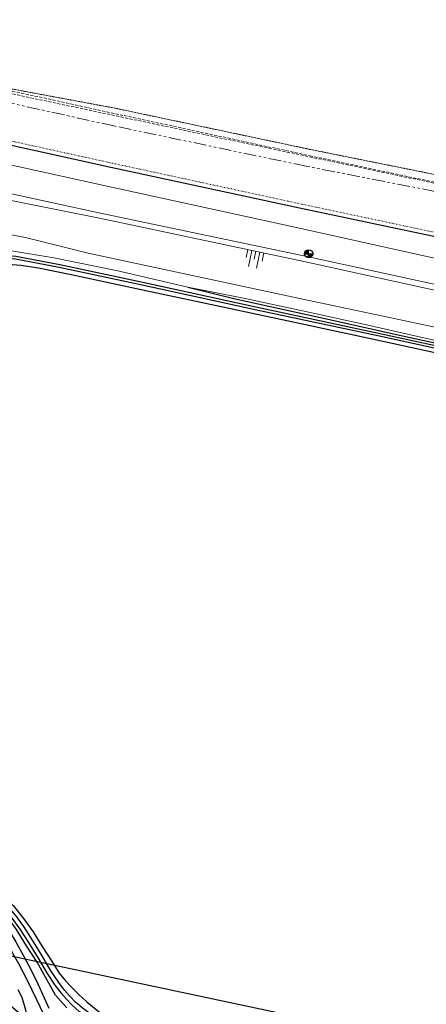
# Model space of a CAD drawing. Header units: metres. Extents: x 63969 to 66809, y 402115 to 403661.
# Tile 4 of 26: x 64842 to 64942, y 403206 to 403447. Entities that reach past the tile are written whole.
import ezdxf

# ---------------------------------------------------------------- set-up
doc = ezdxf.new("R2010")
doc.units = ezdxf.units.M
for name, pattern in [('DOT', [0.25, 0, -0.25]), ('HIDDEN', [0.375, 0.25, -0.125]), ('PHANTOM2', [1.25, 0.625, -0.125, 0.125, -0.125, 0.125, -0.125])]:
    doc.linetypes.add(name, pattern=pattern)
doc.layers.get('0').update_dxf_attribs({"linetype": 'CONTINUOUS'})
for name, color, linetype in [('BS-BINNENKRUINLIJN-KPN', 253, 'CONTINUOUS'), ('BS-INSTEEK-SLOOT-KPN', 253, 'CONTINUOUS'), ('BS-OVERIG-KPN', 253, 'CONTINUOUS'), ('BS-SCHEIDINGSLIJN-TALUDBEKLEDING', 253, 'CONTINUOUS'), ('BS-WATERLIJN-KPN', 253, 'CONTINUOUS')]:
    doc.layers.add(name, color=color, linetype=linetype)
for name, color, linetype, lineweight in [('BS-DIJKPAAL', 2, 'CONTINUOUS', 25), ('BS-KANT-KREUKELBERM', 35, 'PHANTOM2', 0), ('BS-KRUINLIJN', 253, 'CONTINUOUS', 0), ('BS-PERKOENRIJ', 203, 'DOT', 5), ('BS-RASTER', 253, 'RASTER', 0), ('BS-SYMBOOL-TALUD', 253, 'CONTINUOUS', 0), ('BS-TEENLIJN', 253, 'CONTINUOUS', 0), ('BS-TEENSCHOT-GECONSTRUEERD', 11, 'HIDDEN', 13), ('BS-TEENSCHOT-INGEMETEN', 11, 'HIDDEN', 13), ('BS-TUSSENBERM', 253, 'CONTINUOUS', 0), ('BS-ZANDLIJN', 2, 'HIDDEN', 20)]:
    doc.layers.add(name, color=color, linetype=linetype, lineweight=lineweight)
doc.layers.add('TO-Viewport', color=152, linetype='CONTINUOUS', plot=False)
doc.linetypes.add('RASTER', pattern='A,3,-2,[200,RASTER,S=0.75,R=0,X=0,Y=0],-2,3', length=10)

# ---------------------------------------------------------------- blocks, each defined once
blk = doc.blocks.new('S04')
at = {"color": 0}
for p, q in [((-1, 0), (-1, 4.01)), ((1, 0), (1, 4.01)), ((-2.01, 0), (-2.01, 2.01)), ((0, 0), (0, 2.01)), ((2.01, 0), (2.01, 2.01))]:
    blk.add_line(p, q, dxfattribs=at)
blk = doc.blocks.new('132')
at = {"layer": 'BS-DIJKPAAL'}
h = blk.add_hatch(color=256, dxfattribs=at)
h.paths.add_polyline_path([(0, 0), (0, 0.1, 0.414214), (-0.1, 0)])
h.paths.add_polyline_path([(0.1, 0), (0, 0), (0, -0.1, 0.414214)])
for p, q in [((-0.1, 0), (0.1, 0)), ((0, -0.1), (0, 0.1))]:
    blk.add_line(p, q, dxfattribs=at)
blk.add_circle((0, 0), 0.1, dxfattribs=at)

msp = doc.modelspace()

# ---------------------------------------------------------------- linework, layer by layer
at = {"layer": 'BS-BINNENKRUINLIJN-KPN'}
msp.add_polyline3d([(64829.37, 403241.33, 0), (64828.34, 403241.52, 0), (64827.22, 403240.62, 0), (64826.64, 403239.54, 0), (64826.72, 403238.64, 0), (64827.53, 403237.64, 0), (64830.54, 403234.75, 0), (64832.89, 403232.53, 0), (64835.42, 403230.06, 0), (64837.38, 403227.56, 0), (64839.02, 403225.1, 0), (64841.08, 403221.76, 0), (64842.91, 403218.36, 0), (64844.76, 403214.99, 0), (64846.47, 403211.47, 0), (64848.01, 403208.03, 0), (64849.14, 403205.54, 0)], dxfattribs=at)
at = {"layer": 'BS-INSTEEK-SLOOT-KPN'}
for points in [[(65073.78, 403338.33, 0), (65058.41, 403341.61, 0), (65036.71, 403346.29, 0), (65018.9, 403350.12, 0), (64999.33, 403354.22, 0), (64982.82, 403357.77, 0), (64965.31, 403361.39, 0), (64947.78, 403364.99, 0), (64929.44, 403369, 0), (64910.78, 403372.98, 0), (64892.83, 403376.8, 0), (64872.92, 403381.08, 0), (64855.04, 403384.92, 0), (64846.61, 403386.62, 0), (64842.32, 403387.26, 0), (64839.19, 403387.49, 0)], [(64883.18, 403381.98, 0), (64894.38, 403379.19, 0), (64915.65, 403374.52, 0), (64936.47, 403369.93, 0), (64954.6, 403365.99, 0), (64972.42, 403362.19, 0), (64987.89, 403358.85, 0), (65002.27, 403355.88, 0), (65017.66, 403352.39, 0), (65035.37, 403348.61, 0), (65050.66, 403345.47, 0), (65061.93, 403343.03, 0), (65074.78, 403340.29, 0)], [(64853.51, 403205.63, 0), (64850.79, 403208.73, 0), (64849.13, 403211.63, 0), (64846.26, 403216.81, 0), (64843.69, 403220.76, 0), (64841.22, 403224.79, 0), (64838.21, 403228.92, 0), (64834.86, 403232.72, 0), (64831.41, 403235.4, 0), (64828.25, 403237.93, 0), (64827.82, 403238.46, 0), (64827.75, 403239.14, 0), (64828.12, 403240.25, 0), (64828.71, 403241.07, 0), (64829.37, 403241.33, 0)], [(64829.37, 403241.33, 0), (64832.17, 403238.89, 0), (64835.08, 403236.27, 0), (64838.03, 403233.23, 0), (64840.38, 403230.69, 0), (64842.92, 403227.48, 0), (64845.32, 403224.22, 0), (64847.54, 403220.61, 0), (64849.93, 403216.9, 0), (64851.64, 403214.12, 0), (64853.19, 403212.22, 0), (64854.68, 403210.64, 0), (64856.42, 403208.93, 0), (64858.53, 403206.98, 0), (64861.13, 403204.86, 0), (64865.45, 403201.37, 0), (64868.44, 403199.11, 0)]]:
    msp.add_polyline3d(points, dxfattribs=at)
at = {"layer": 'BS-KANT-KREUKELBERM', "ltscale": 5}
msp.add_lwpolyline([(65288.18, 403330.55), (65284.11, 403331.95), (65281.84, 403333.63), (65258.57, 403338.84), (65244.3, 403341.8), (65205.79, 403351.11), (65159.93, 403360.17), (65117.3, 403368.97), (65060.69, 403380.6), (65013.29, 403390.88), (64949.79, 403404.23), (64912.13, 403411.58), (64865.15, 403421.43), (64836.24, 403427.82)], dxfattribs=at)
at = {"layer": 'BS-KRUINLIJN', "flags": 128}
msp.add_lwpolyline([(64959.16, 403377.84), (64911.95, 403388.17), (64861.56, 403398.9), (64839.9, 403403.17), (64828.24, 403404.07), (64817.86, 403405.07), (64809.74, 403401.5), (64802.81, 403393.95), (64773.02, 403359.04), (64756.1, 403342.86), (64739.31, 403333.03), (64720.26, 403324.37), (64717.75, 403321.83), (64716.29, 403316.01), (64720.29, 403306.09), (64728.6, 403297.2), (64731.64, 403295.39), (64732.81, 403304.17), (64738.1, 403302.1), (64733.85, 403294.43), (64733.81, 403293.37), (64740.9, 403289.68), (64758.31, 403281.56)], dxfattribs=at)
at = {"layer": 'BS-KRUINLIJN'}
for points in [[(65448.56, 403271.87, 0), (65400.05, 403282.7, 0), (65348.63, 403294.23, 0), (65295.11, 403307.28, 0), (65253.05, 403316.38, 0), (65202.77, 403327.6, 0), (65155.21, 403337.31, 0), (65103.69, 403348.13, 0), (65056.36, 403358.1, 0), (65005.05, 403369.45, 0), (64959.57, 403379.23, 0), (64912.69, 403389.39, 0), (64861.37, 403400.2, 0), (64839.99, 403404.79, 0), (64828.42, 403405.96, 0), (64817.56, 403406.92, 0), (64808.27, 403402.71, 0), (64801.34, 403395.48, 0), (64782.05, 403371.99, 0), (64771.73, 403359.99, 0), (64754.62, 403345.03, 0), (64737.79, 403335.12, 0), (64717.52, 403325.28, 0), (64714.44, 403327.01, 0)], [(64959.16, 403377.84, 0), (64911.95, 403388.17, 0), (64861.56, 403398.9, 0), (64839.9, 403403.17, 0), (64828.24, 403404.07, 0), (64817.86, 403405.07, 0), (64809.74, 403401.5, 0), (64802.81, 403393.95, 0), (64773.02, 403359.04, 0), (64756.1, 403342.86, 0), (64739.31, 403333.03, 0), (64720.26, 403324.37, 0), (64717.75, 403321.83, 0), (64716.29, 403316.01, 0), (64720.29, 403306.09, 0), (64728.6, 403297.2, 0), (64731.64, 403295.39, 0), (64732.81, 403304.17, 0), (64738.1, 403302.1, 0), (64733.85, 403294.43, 0), (64733.81, 403293.37, 0), (64740.9, 403289.68, 0), (64758.31, 403281.56, 0)]]:
    msp.add_polyline3d(points, dxfattribs=at)
at = {"layer": 'BS-OVERIG-KPN'}
for points in [[(64825.61, 403236.78, 0), (64826.39, 403236.07, 0), (64830.09, 403232.34, 0), (64833.59, 403228.41, 0), (64836.53, 403224.76, 0), (64839.31, 403220.63, 0), (64841.68, 403216.48, 0), (64843.82, 403212.38, 0), (64845.97, 403208.01, 0), (64847.9, 403203.9, 0), (64850.43, 403199.03, 0), (64852.39, 403195.01, 0), (64853.08, 403194.4, 0), (64856.83, 403191.05, 0), (64862.49, 403186.5, 0), (64868.89, 403181.55, 0), (64875.71, 403176.67, 0), (64884.6, 403170.26, 0), (64892.15, 403165.17, 0), (64901.5, 403158.68, 0), (64910.65, 403152.24, 0)], [(64841.57, 403210.08, 0), (64842.49, 403208.2, 0), (64843.45, 403205.13, 0), (64843.89, 403202.51, 0), (64843.01, 403203.29, 0), (64838.73, 403207.03, 0), (64836.67, 403208.86, 0), (64834.46, 403210.8, 0)]]:
    msp.add_polyline3d(points, dxfattribs=at)
at = {"layer": 'BS-PERKOENRIJ'}
msp.add_lwpolyline([(64653.66, 403352.07), (64660.84, 403350.12), (64680.41, 403347.8), (64692.77, 403348.11), (64692.81, 403342.75), (64693.11, 403342.7), (64708.67, 403345.19), (64730.5, 403352.2), (64741.4, 403357.31), (64756.72, 403366.43), (64767.85, 403377.96), (64799.92, 403415.42), (64806.79, 403420.81), (64813.68, 403422.7), (64820.1, 403422.08), (64864.72, 403412.31), (64910.9, 403402.33), (64962.64, 403391.36)], dxfattribs=at)
at = {"layer": 'BS-RASTER', "flags": 128}
msp.add_lwpolyline([(64747.48, 403346.14), (64729.68, 403334.51), (64717.34, 403328.89), (64714.44, 403327.01), (64712.08, 403323.83), (64714.03, 403314.83), (64717.92, 403307.09), (64723.83, 403299.69), (64733.81, 403293.37), (64738.73, 403297.94), (64754.04, 403316.89), (64761.89, 403326.39), (64774.47, 403341.26), (64789.17, 403358.37), (64797.37, 403367.78), (64804.91, 403376.16), (64811.43, 403383.93), (64813.9, 403386.64), (64815.65, 403387.99), (64817.68, 403388.86), (64820.65, 403389.76), (64824.06, 403390.35), (64827.49, 403390.88), (64830.23, 403391.09), (64834.34, 403391.35), (64837.57, 403391.15), (64839.48, 403390.96), (64850.33, 403389.16), (64866.06, 403385.95), (64883.18, 403381.98), (64896.37, 403379.34), (64911.24, 403376.16), (64926.93, 403372.77), (64944.88, 403368.72), (64962.52, 403364.93), (64980.23, 403361.08), (64996.68, 403357.43), (65007.03, 403355.12), (65016, 403353.21), (65026.07, 403351.12), (65038.13, 403348.62), (65054.64, 403345.09), (65074.77, 403340.9), (65092.72, 403337.13), (65111.01, 403333.14), (65117.3, 403330.53), (65122.35, 403327.37), (65129.18, 403323.35), (65134.54, 403321.45), (65144.56, 403317.55), (65153.05, 403314.66), (65163.71, 403310.09), (65168.78, 403308.86), (65173.13, 403307.98), (65175.29, 403307.44), (65176.61, 403307.37), (65179.12, 403307.3), (65184.27, 403307.91), (65196.95, 403309.51), (65198.45, 403309.52), (65202.27, 403308.89), (65209.16, 403307.24), (65216.59, 403306.14), (65221.27, 403305.81), (65223.56, 403305.41), (65232.17, 403303.56), (65239.14, 403302.71), (65247.89, 403302.58), (65254.35, 403302.34), (65259.5, 403301.35), (65274.02, 403297.93), (65284.36, 403295.46), (65297.61, 403292.48), (65316.82, 403288.12), (65336.97, 403283.64), (65354.26, 403279.54), (65376.32, 403274.61), (65393.36, 403270.6), (65399.35, 403269.37), (65421.31, 403264.52), (65443.29, 403259.7), (65470.8, 403253.38), (65492.38, 403248.16), (65508.8, 403244.79), (65538.21, 403238.19), (65553.36, 403234.64), (65558.51, 403233.5), (65583.34, 403228.14), (65604.02, 403223.78), (65625.79, 403219.02), (65639.28, 403215.87), (65647.34, 403213.53), (65649.91, 403212.76), (65660.01, 403210.09), (65680.2, 403203.86), (65700.68, 403197.83), (65721.35, 403191.46), (65735.12, 403187.69), (65759, 403180.59), (65778.85, 403174.77), (65788.57, 403172.09), (65805.1, 403166.87), (65823.5, 403161.27), (65837.19, 403157.37), (65851.66, 403153.05), (65863.84, 403149.49), (65867.69, 403148.18), (65876.86, 403145.89), (65888.82, 403142.03), (65892.65, 403139.29), (65894.62, 403136.96), (65899.21, 403130.93)], dxfattribs=at)
at = {"layer": 'BS-SCHEIDINGSLIJN-TALUDBEKLEDING'}
msp.add_lwpolyline([(65452.91, 403286.41), (65406.18, 403295.06), (65350.98, 403305.34), (65312.93, 403314.62), (65255.25, 403327.39), (65207.32, 403338.01), (65157.89, 403348.63), (65115.13, 403357.66), (65058.92, 403369.75), (65010.57, 403380.02), (64962.31, 403390.38), (64910.46, 403401.33), (64864.29, 403411.29), (64818.1, 403421.44), (64813.56, 403421.69), (64808.17, 403420.26), (64801.22, 403415.36), (64768.68, 403377.21), (64767.85, 403377.96), (64763.77, 403381.08)], dxfattribs=at)
at = {"layer": 'BS-TEENLIJN'}
msp.add_polyline3d([(64732.81, 403304.17, 0), (64730.56, 403302.69, 0), (64726, 403308.98, 0), (64725.2, 403311.98, 0), (64726.18, 403314.41, 0), (64744.69, 403323.38, 0), (64753.49, 403329.25, 0), (64769.37, 403341.87, 0), (64797.81, 403376.02, 0), (64804.16, 403383.39, 0), (64811.39, 403391.02, 0), (64814.39, 403394.12, 0), (64819.56, 403395.54, 0), (64832.46, 403396.19, 0), (64843.39, 403394.12, 0), (64858.79, 403390.28, 0), (64911.29, 403379.02, 0), (64956.79, 403369.38, 0)], dxfattribs=at)
at = {"layer": 'BS-TEENSCHOT-GECONSTRUEERD', "ltscale": 3}
msp.add_lwpolyline([(64950.11, 403406.28), (64913.41, 403414.06), (64867.29, 403424.03), (64836.78, 403430.71), (64821.96, 403433.95), (64812.63, 403434.85), (64806.44, 403434.23), (64801.29, 403431.74), (64796.44, 403428.6), (64791.58, 403424.12), (64771.05, 403400.15), (64758.3, 403385.26), (64747.22, 403378.27), (64734.13, 403371.02), (64724.82, 403366.65), (64705.06, 403360.31), (64693.96, 403358.28), (64681.55, 403358.05), (64662.78, 403360.45), (64643.85, 403365.79), (64628.38, 403371.66)], dxfattribs=at)
at = {"layer": 'BS-TEENSCHOT-INGEMETEN', "ltscale": 3}
msp.add_line((64814.96, 403434.61), (65113.11, 403371.54), dxfattribs=at)
at = {"layer": 'BS-TUSSENBERM'}
msp.add_lwpolyline([(65450.53, 403277.63), (65405.6, 403288.3), (65349.56, 403301.01), (65312.28, 403309.96), (65254.68, 403323.63), (65206.74, 403334.54), (65157.17, 403345), (65113.63, 403353.45), (65057.36, 403364.56), (65009.47, 403375.32), (64960.45, 403385.33), (64909.32, 403396.67), (64863.01, 403406.81), (64820, 403416.28), (64814.18, 403417.44), (64809.18, 403416.06), (64803.6, 403411.05), (64773.32, 403374.8), (64762.41, 403358.57), (64747.48, 403346.14)], dxfattribs=at)
at = {"layer": 'BS-WATERLIJN-KPN'}
for points in [[(64750.14, 403305.86, 0), (64749.89, 403305.56, 0), (64749.21, 403306.1, 0), (64759.79, 403318.6, 0), (64770.52, 403331.21, 0), (64784.04, 403346.96, 0), (64796.18, 403361.15, 0), (64808.03, 403375.32, 0), (64815.14, 403383.95, 0), (64816.52, 403385.26, 0), (64817.99, 403386.16, 0), (64819.46, 403386.61, 0), (64828.76, 403388.37, 0), (64835.1, 403389.5, 0), (64837.64, 403389.75, 0), (64839.36, 403389.74, 0), (64841.06, 403389.57, 0), (64851.81, 403387.51, 0), (64872.13, 403383.2, 0), (64899.84, 403377.19, 0), (64930.96, 403370.51, 0), (64964.8, 403363.12, 0)], [(64964.65, 403362.4, 0), (64930.8, 403369.79, 0), (64899.68, 403376.47, 0), (64871.98, 403382.48, 0), (64851.66, 403386.8, 0), (64840.94, 403388.84, 0), (64839.33, 403389, 0), (64837.7, 403388.94, 0), (64835.2, 403388.56, 0), (64828.88, 403387.54, 0), (64819.63, 403385.63, 0), (64818.29, 403385.28, 0), (64817.04, 403384.54, 0), (64815.75, 403383.34, 0), (64808.7, 403374.75, 0), (64796.82, 403360.61, 0), (64784.64, 403346.46, 0), (64771.12, 403330.7, 0), (64760.5, 403317.99, 0), (64750.14, 403305.86, 0)], [(64829, 403239.08, 0), (64828.61, 403238.61, 0), (64831.85, 403235.87, 0), (64835.19, 403232.92, 0), (64837.92, 403230.04, 0), (64840.16, 403227.48, 0), (64842.06, 403224.84, 0), (64844.16, 403221.59, 0), (64846.54, 403217.73, 0), (64848.69, 403214.02, 0), (64850.64, 403211.19, 0), (64852.14, 403209.22, 0), (64853.46, 403207.76, 0), (64854.87, 403206.22, 0), (64856.6, 403204.7, 0), (64858.24, 403203.5, 0), (64860.61, 403201.62, 0), (64864.4, 403198.99, 0), (64866.54, 403197.49, 0), (64866.85, 403197.93, 0)], [(64866.85, 403197.93, 0), (64867.18, 403198.41, 0), (64865.03, 403199.9, 0), (64861.27, 403202.51, 0), (64858.92, 403204.39, 0), (64857.29, 403205.57, 0), (64855.65, 403207.02, 0), (64854.28, 403208.5, 0), (64853, 403209.93, 0), (64851.55, 403211.84, 0), (64849.64, 403214.62, 0), (64847.5, 403218.3, 0), (64845.1, 403222.19, 0), (64842.98, 403225.47, 0), (64841.04, 403228.17, 0), (64838.75, 403230.79, 0), (64835.96, 403233.72, 0), (64832.57, 403236.72, 0), (64829.32, 403239.46, 0), (64829, 403239.08, 0)]]:
    msp.add_polyline3d(points, dxfattribs=at)
at = {"layer": 'BS-ZANDLIJN'}
msp.add_polyline3d([(65292.23, 403340.26, 0), (65287.06, 403334.79, 0), (65259.33, 403341.43, 0), (65244.68, 403345.93, 0), (65206.87, 403353.71, 0), (65160.87, 403364.1, 0), (65119.03, 403371.4, 0), (65117.32, 403373.12, 0), (65061.99, 403384.81, 0), (65013.85, 403395.24, 0), (64964.75, 403405.28, 0), (64912.09, 403415.9, 0), (64865.21, 403425.81, 0), (64836.34, 403431.18, 0), (64820.79, 403439.59, 0), (64809.42, 403441.65, 0), (64804.36, 403441.58, 0), (64793.19, 403429.16, 0)], dxfattribs=at)
at = {"layer": 'TO-Viewport'}
msp.add_lwpolyline([(66216.98, 403253.29), (64656.02, 403584.99), (64589.41, 403271.53), (65465.68, 403085.33)], dxfattribs=at)

# ---------------------------------------------------------------- block references
at = {"layer": 'BS-DIJKPAAL', "xscale": 10, "yscale": 10, "zscale": 10}
msp.add_blockref('132', (64912.72, 403390.15), dxfattribs=at)
at = {"layer": 'BS-SYMBOOL-TALUD', "rotation": 167.9808235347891}
msp.add_blockref('S04', (64899.8, 403390.76), dxfattribs=at)

doc.saveas('drawing.dxf')
